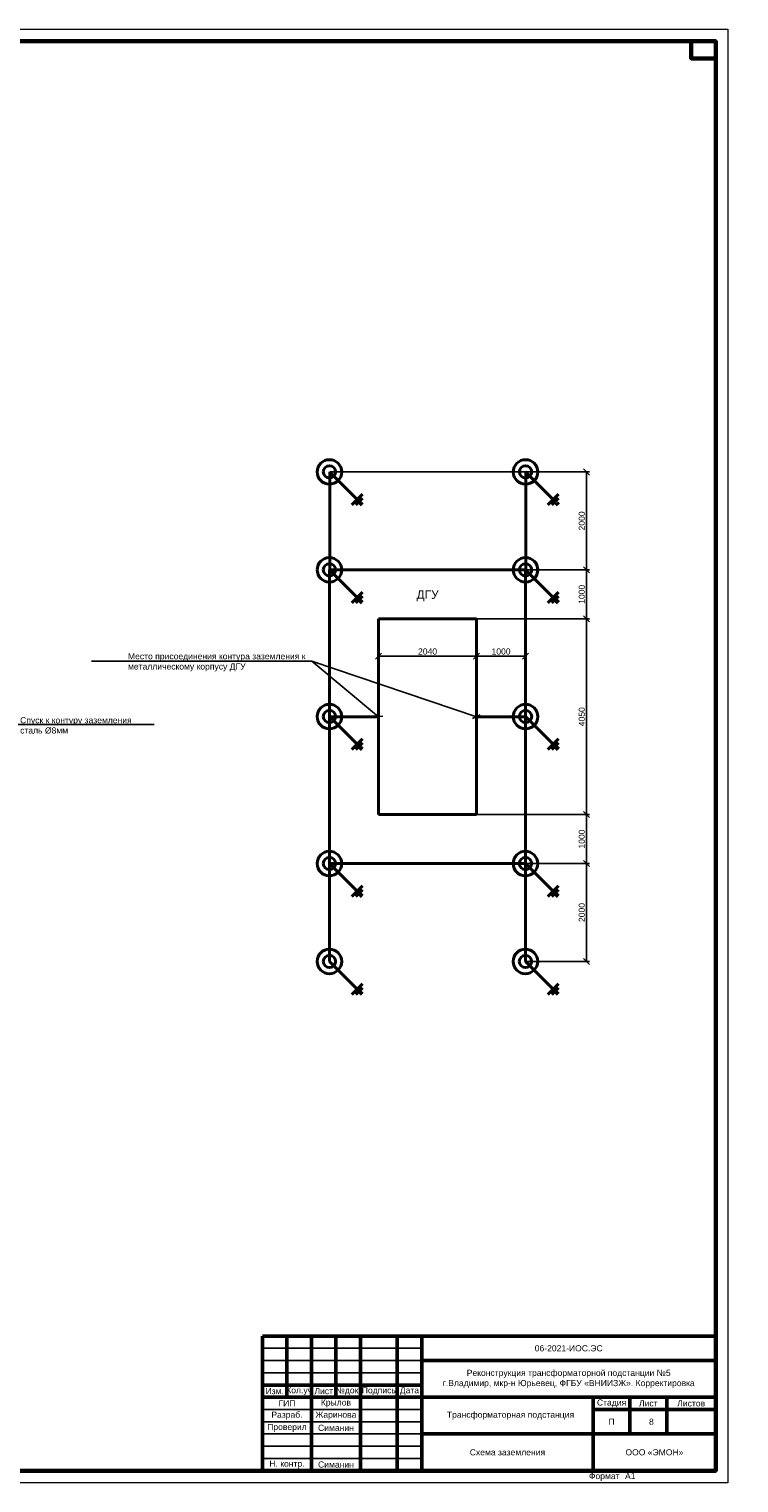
# Model space of a CAD drawing. Header units: millimetres. Extents: x 523209 to 536718, y -48289 to -47398.
# Tile 62 of 116: x 532027 to 532317, y -47992 to -47398. Entities that reach past the tile are written whole.
import ezdxf
from ezdxf import colors
from ezdxf.entities.mleader import LeaderData, LeaderLine
from ezdxf.enums import TextEntityAlignment as Align
from ezdxf.math import Vec2, Vec3

# ---------------------------------------------------------------- set-up
doc = ezdxf.new("R2010")
doc.units = ezdxf.units.MM
doc.linetypes.add('DASHED', pattern=[19.05, 12.7, -6.35])
doc.layers.get('Defpoints').update_dxf_attribs({"color": 140})
for name, color, linetype, lineweight in [('LIN_Основная сплошная', 50, 'Continuous', 50), ('ВК-линия контур', 132, 'Continuous', 15), ('ВК-линия основная', 1, 'Continuous', 30), ('ВК-линия толстая', 30, 'Continuous', 60), ('ВК-Текст', 1, 'Continuous', 30), ('электрика', 1, 'Continuous', 40)]:
    doc.layers.add(name, color=color, linetype=linetype, lineweight=lineweight)
doc.layers.add('Текст и рамки', color=7, linetype='Continuous')
doc.styles.get("Standard").update_dxf_attribs({"font": 'arial.ttf'})
doc.styles.add('ОПС', font='arial.ttf')
doc.styles.add('СГЕНЕРИР_СТИЛЬ_1', font='times.ttf')
doc.linetypes.add('Demolish Line1', pattern='A,40,-16,["X",Standard,S=8,R=0,X=-8,Y=-4],-5.6', length=61.6)
doc.dimstyles.new('ISO-25', dxfattribs={"dimtxt": 2.5, "dimasz": 2.5, "dimexe": 1.25, "dimexo": 0.625, "dimtad": 1, "dimtxsty": 'Standard', "dimcen": 2.5, "dimadec": 0, "dimazin": 0, "dimtfac": 1, "dimtmove": 0, "dimatfit": 3, "dimfxl": 1, "dimarcsym": 0})

# ---------------------------------------------------------------- blocks, each defined once
blk = doc.blocks.new('*U144')
at = {"layer": 'ВК-линия контур', "color": 0}
for p, q in [((-841, 594), (0, 594)), ((-841, 0), (-841, 594)), ((0, 594), (0, 0)), ((0, 0), (-841, 0))]:
    blk.add_line(p, q, dxfattribs=at)
at = {"layer": 'ВК-линия контур', "color": 0, "lineweight": 0}
blk.add_lwpolyline([(-836, 5), (-836, 5)], close=True, dxfattribs=at).dxf.unprotected_set("ltscale", 0)
at = {"layer": 'ВК-линия основная', "color": 0}
for points in [[(-821, 287), (-821, 287)], [(-821, 90), (-821, 90)]]:
    blk.add_lwpolyline(points, dxfattribs=at)
at = {"layer": 'ВК-линия толстая', "color": 0}
for points in [[(-821, 5), (-821, 589), (-5, 589), (-5, 5)], [(-5, 589), (-15, 589), (-15, 582), (-5, 582)], [(-821, 575), (-821, 575), (-821, 575), (-821, 575)], [(-828, 65), (-833, 65), (-833, 90), (-828, 90)], [(-821, 65), (-828, 65), (-828, 90), (-821, 90)], [(-821, 90), (-821, 90), (-821, 90), (-821, 90)], [(-821, 90), (-821, 90), (-821, 90), (-821, 90)], [(-821, 90), (-821, 90), (-821, 90), (-821, 90)], [(-821, 90), (-821, 90), (-821, 90), (-821, 90)], [(-828, 30), (-833, 30), (-833, 65), (-828, 65)], [(-821, 30), (-828, 30), (-828, 65), (-821, 65)], [(-828, 5), (-833, 5), (-833, 30), (-828, 30)], [(-821, 5), (-828, 5), (-828, 30), (-821, 30)]]:
    blk.add_lwpolyline(points, close=True, dxfattribs=at)
for points in [[(-821, 287), (-821, 287)], [(-821, 287), (-821, 287)], [(-821, 287), (-821, 287)], [(-821, 287), (-821, 287)], [(-821, 90), (-821, 90)], [(-821, 90), (-821, 90)], [(-821, 90), (-821, 90)], [(-821, 90), (-821, 90)], [(-821, 90), (-821, 90)], [(-821, 90), (-821, 90)], [(-821, 90), (-821, 90)]]:
    blk.add_lwpolyline(points, dxfattribs=at)
at = {"layer": 'ВК-Текст', "color": 0}
blk.add_text('Формат ', height=2.5, dxfattribs=at).set_placement((-56.73, 1.56))
at = {"layer": 'ВК-Текст', "color": 0, "rotation": 90}
for s, insert, char_height, width, attachment_point in [('\\pi2;Справ. N', (-821, 287), 0.0000208, 0.000208, 4), ('\\pi2;Перв. примен.', (-821, 287), 0.0000208, 0.000208, 4), ('\\pi2;Согласовано', (-821, 90), 0.00000385, 0.0000385, 4), ('\\pi2.5;Инв. N дубл.', (-821, 90), 0.00000417, 0.0000417, 4), ('\\pi2.5;Подп. дата', (-821, 90), 0.00000417, 0.0000583, 4), ('Взам. инв. N', (-830.5, 77.5), 2.5, 25, 5), ('Подп. и дата', (-830.5, 47.5), 2.5, 35, 5), ('Инв. N подл.', (-830.5, 17.5), 2.5, 25, 5)]:
    blk.add_mtext(s, dxfattribs=dict(at, insert=insert, char_height=char_height, width=width, attachment_point=attachment_point))
at = {"layer": 'ВК-Текст', "color": 0}
blk.add_attdef('ЛИСТ_АЛ', text='', height=2.5, dxfattribs=at).set_placement((-10, 585.5), align=Align.MIDDLE_CENTER)
at = {"layer": 'ВК-Текст', "color": 0, "ltscale": 0.5}
blk.add_attdef('ВЕРХНИЙ_ШИФР', text='', height=0.000005, rotation=180, dxfattribs=at).set_placement((-821, 575), align=Align.MIDDLE_CENTER)
at = {"layer": 'ВК-Текст', "color": 0, "flags": 12}
blk.add_attdef('ФОРМАТ_ЛИСТА', (-42, 1.56), '', height=2.5, dxfattribs=at)
blk = doc.blocks.new('*U38')
at = {"color": 0, "linetype": 'ByBlock', "lineweight": -2}
for p, q in [((0, 0), (0, 15.96)), ((-3.05, 0), (3.05, 0)), ((-1.92, -1.2), (1.92, -1.2)), ((-0.8, -2.4), (0.8, -2.4))]:
    blk.add_line(p, q, dxfattribs=at)
blk = doc.blocks.new('A$C1FCB67F9')
at = {"layer": 'электрика', "color": 3, "ltscale": 0.15}
for radius in [5, 2.5]:
    blk.add_circle((13.55, 13.55), radius, dxfattribs=at)
at = {"rotation": 315}
blk.add_blockref('*U38', (2.26, 2.26), dxfattribs=at)
blk = doc.blocks.new('_Oblique')
at = {"color": 0, "linetype": 'ByBlock', "lineweight": -2}
blk.add_line((-0.5, -0.5), (0.5, 0.5), dxfattribs=at)
blk = doc.blocks.new('*D140')
at = {"color": 0, "linetype": 'Continuous', "lineweight": -2, "ltscale": 0.15, "transparency": 16777216}
for p, q in [((532210.03, -47643.38), (532210.03, -47655.16)), ((532230.03, -47643.38), (532230.03, -47655.16)), ((532210.03, -47653.91), (532230.03, -47653.91))]:
    blk.add_line(p, q, dxfattribs=at)
at = {"layer": 'Defpoints', "color": 0, "ltscale": 0.15, "transparency": 16777216}
for p in [(532210.03, -47642.76), (532230.03, -47642.76), (532230.03, -47653.91)]:
    blk.add_point(p, dxfattribs=at)
at = {"color": 0, "lineweight": -2, "ltscale": 0.15, "transparency": 16777216, "xscale": 2.5, "yscale": 2.5, "zscale": 2.5, "rotation": 180}
blk.add_blockref('_Oblique', (532210.03, -47653.91), dxfattribs=at)
at = {"color": 0, "lineweight": -2, "ltscale": 0.15, "transparency": 16777216, "xscale": 2.5, "yscale": 2.5, "zscale": 2.5}
blk.add_blockref('_Oblique', (532230.03, -47653.91), dxfattribs=at)
at = {"color": 0, "ltscale": 0.15, "transparency": 16777216, "insert": (532220.03, -47652), "char_height": 2.5, "attachment_point": 5}
blk.add_mtext('1000', dxfattribs=at)
blk = doc.blocks.new('*D141')
at = {"color": 0, "linetype": 'Continuous', "lineweight": -2, "ltscale": 0.15, "transparency": 16777216}
for p, q in [((532199.51, -47618.63), (532256.12, -47618.63)), ((532254.87, -47638.63), (532254.87, -47618.63)), ((532199.51, -47638.63), (532256.12, -47638.63))]:
    blk.add_line(p, q, dxfattribs=at)
at = {"layer": 'Defpoints', "color": 0, "ltscale": 0.15, "transparency": 16777216}
for p in [(532198.88, -47618.63), (532254.87, -47618.63), (532198.88, -47638.63)]:
    blk.add_point(p, dxfattribs=at)
at = {"color": 0, "lineweight": -2, "ltscale": 0.15, "transparency": 16777216, "xscale": 2.5, "yscale": 2.5, "zscale": 2.5}
for p, rotation in [((532254.87, -47618.63), 90), ((532254.87, -47638.63), 270)]:
    blk.add_blockref('_Oblique', p, dxfattribs=dict(at, rotation=rotation))
at = {"color": 0, "ltscale": 0.15, "transparency": 16777216, "insert": (532252.97, -47628.63), "char_height": 2.5, "attachment_point": 5, "rotation": 90}
blk.add_mtext('1000', dxfattribs=at)
blk = doc.blocks.new('*D142')
at = {"color": 0, "linetype": 'Continuous', "lineweight": -2, "ltscale": 0.15, "transparency": 16777216}
for p, q in [((532170.03, -47643.38), (532170.03, -47655.16)), ((532210.03, -47643.38), (532210.03, -47655.16)), ((532170.03, -47653.91), (532210.03, -47653.91))]:
    blk.add_line(p, q, dxfattribs=at)
at = {"layer": 'Defpoints', "color": 0, "ltscale": 0.15, "transparency": 16777216}
for p in [(532170.03, -47642.76), (532210.03, -47642.76), (532210.03, -47653.91)]:
    blk.add_point(p, dxfattribs=at)
at = {"color": 0, "lineweight": -2, "ltscale": 0.15, "transparency": 16777216, "xscale": 2.5, "yscale": 2.5, "zscale": 2.5, "rotation": 180}
blk.add_blockref('_Oblique', (532170.03, -47653.91), dxfattribs=at)
at = {"color": 0, "lineweight": -2, "ltscale": 0.15, "transparency": 16777216, "xscale": 2.5, "yscale": 2.5, "zscale": 2.5}
blk.add_blockref('_Oblique', (532210.03, -47653.91), dxfattribs=at)
at = {"color": 0, "ltscale": 0.15, "transparency": 16777216, "insert": (532190.03, -47652), "char_height": 2.5, "attachment_point": 5}
blk.add_mtext('2040', dxfattribs=at)
blk = doc.blocks.new('*D143')
at = {"color": 0, "linetype": 'Continuous', "lineweight": -2, "ltscale": 0.15, "transparency": 16777216}
for p, q in [((532210.65, -47638.63), (532256.12, -47638.63)), ((532254.87, -47718.63), (532254.87, -47638.63)), ((532210.65, -47718.63), (532256.12, -47718.63))]:
    blk.add_line(p, q, dxfattribs=at)
at = {"layer": 'Defpoints', "color": 0, "ltscale": 0.15, "transparency": 16777216}
for p in [(532210.03, -47638.63), (532254.87, -47638.63), (532210.03, -47718.63)]:
    blk.add_point(p, dxfattribs=at)
at = {"color": 0, "lineweight": -2, "ltscale": 0.15, "transparency": 16777216, "xscale": 2.5, "yscale": 2.5, "zscale": 2.5}
for p, rotation in [((532254.87, -47638.63), 90), ((532254.87, -47718.63), 270)]:
    blk.add_blockref('_Oblique', p, dxfattribs=dict(at, rotation=rotation))
at = {"color": 0, "ltscale": 0.15, "transparency": 16777216, "insert": (532252.97, -47678.63), "char_height": 2.5, "attachment_point": 5, "rotation": 90}
blk.add_mtext('4050', dxfattribs=at)
blk = doc.blocks.new('*D137')
at = {"color": 0, "linetype": 'Continuous', "lineweight": -2, "ltscale": 0.15, "transparency": 16777216}
for p, q in [((532150.6, -47578.63), (532256.12, -47578.63)), ((532254.87, -47618.63), (532254.87, -47578.63)), ((532199.51, -47618.63), (532256.12, -47618.63))]:
    blk.add_line(p, q, dxfattribs=at)
at = {"layer": 'Defpoints', "color": 0, "ltscale": 0.15, "transparency": 16777216}
for p in [(532149.98, -47578.63), (532254.87, -47578.63), (532198.88, -47618.63)]:
    blk.add_point(p, dxfattribs=at)
at = {"color": 0, "lineweight": -2, "ltscale": 0.15, "transparency": 16777216, "xscale": 2.5, "yscale": 2.5, "zscale": 2.5}
for p, rotation in [((532254.87, -47578.63), 90), ((532254.87, -47618.63), 270)]:
    blk.add_blockref('_Oblique', p, dxfattribs=dict(at, rotation=rotation))
at = {"color": 0, "ltscale": 0.15, "transparency": 16777216, "insert": (532252.97, -47598.63), "char_height": 2.5, "attachment_point": 5, "rotation": 90}
blk.add_mtext('2000', dxfattribs=at)
blk = doc.blocks.new('*D138')
at = {"color": 0, "linetype": 'Continuous', "lineweight": -2, "ltscale": 0.15, "transparency": 16777216}
for p, q in [((532150.6, -47738.63), (532256.12, -47738.63)), ((532254.87, -47778.63), (532254.87, -47738.63)), ((532230.6, -47778.63), (532256.12, -47778.63))]:
    blk.add_line(p, q, dxfattribs=at)
at = {"layer": 'Defpoints', "color": 0, "ltscale": 0.15, "transparency": 16777216}
for p in [(532149.98, -47738.63), (532254.87, -47738.63), (532229.98, -47778.63)]:
    blk.add_point(p, dxfattribs=at)
at = {"color": 0, "lineweight": -2, "ltscale": 0.15, "transparency": 16777216, "xscale": 2.5, "yscale": 2.5, "zscale": 2.5}
for p, rotation in [((532254.87, -47738.63), 90), ((532254.87, -47778.63), 270)]:
    blk.add_blockref('_Oblique', p, dxfattribs=dict(at, rotation=rotation))
at = {"color": 0, "ltscale": 0.15, "transparency": 16777216, "insert": (532252.97, -47758.63), "char_height": 2.5, "attachment_point": 5, "rotation": 90}
blk.add_mtext('2000', dxfattribs=at)
blk = doc.blocks.new('*D139')
at = {"color": 0, "linetype": 'Continuous', "lineweight": -2, "ltscale": 0.15, "transparency": 16777216}
for p, q in [((532199.51, -47718.63), (532256.12, -47718.63)), ((532254.87, -47738.63), (532254.87, -47718.63)), ((532199.51, -47738.63), (532256.12, -47738.63))]:
    blk.add_line(p, q, dxfattribs=at)
at = {"layer": 'Defpoints', "color": 0, "ltscale": 0.15, "transparency": 16777216}
for p in [(532198.88, -47718.63), (532254.87, -47718.63), (532198.88, -47738.63)]:
    blk.add_point(p, dxfattribs=at)
at = {"color": 0, "lineweight": -2, "ltscale": 0.15, "transparency": 16777216, "xscale": 2.5, "yscale": 2.5, "zscale": 2.5}
for p, rotation in [((532254.87, -47718.63), 90), ((532254.87, -47738.63), 270)]:
    blk.add_blockref('_Oblique', p, dxfattribs=dict(at, rotation=rotation))
at = {"color": 0, "ltscale": 0.15, "transparency": 16777216, "insert": (532252.97, -47728.63), "char_height": 2.5, "attachment_point": 5, "rotation": 90}
blk.add_mtext('1000', dxfattribs=at)
blk = doc.blocks.new('_None')

msp = doc.modelspace()

# ---------------------------------------------------------------- linework, layer by layer
at = {"lineweight": 40, "ltscale": 0.15}
for p, q in [((532170.02826, -47718.63187), (532170.02826, -47638.63187)), ((532170.02826, -47638.63187), (532210.02826, -47638.63187)), ((532210.02826, -47718.63187), (532210.02826, -47638.63187)), ((532170.02826, -47718.63187), (532210.02826, -47718.63187))]:
    msp.add_line(p, q, dxfattribs=at)
for p, q in [((532187.63387, -47936.68774), (532122.63387, -47936.68774)), ((532187.63387, -47941.68774), (532122.63387, -47941.68774)), ((532187.63387, -47946.68774), (532122.63387, -47946.68774)), ((532187.63387, -47961.68774), (532122.63387, -47961.68774)), ((532187.63387, -47966.68774), (532122.63387, -47966.68774)), ((532187.63387, -47971.68774), (532122.63387, -47971.68774)), ((532187.63387, -47976.68774), (532122.63387, -47976.68774)), ((532187.63387, -47981.68774), (532122.63387, -47981.68774))]:
    msp.add_line(p, q)
at = {"layer": 'LIN_Основная сплошная', "color": 7}
for p, q in [((532122.63387, -47986.68774), (532122.63387, -47931.68774)), ((532122.63387, -47931.68774), (532307.63387, -47931.68774)), ((532132.63387, -47931.68774), (532132.63387, -47956.68774)), ((532142.63387, -47931.68774), (532142.63387, -47986.68774)), ((532152.63387, -47931.68774), (532152.63387, -47956.68774)), ((532162.63387, -47931.68774), (532162.63387, -47986.68774)), ((532177.63387, -47931.68774), (532177.63387, -47986.68774)), ((532187.63387, -47931.68774), (532187.63387, -47986.68774)), ((532187.63387, -47941.68774), (532307.63387, -47941.68774)), ((532187.63387, -47951.68774), (532122.63387, -47951.68774)), ((532122.63387, -47956.68774), (532307.63387, -47956.68774)), ((532257.63387, -47986.68774), (532257.63387, -47956.68774)), ((532272.63387, -47956.68774), (532272.63387, -47971.68774)), ((532287.63387, -47956.68774), (532287.63387, -47971.68774)), ((532257.63387, -47961.68774), (532307.63387, -47961.68774)), ((532187.63387, -47971.68774), (532307.63387, -47971.68774))]:
    msp.add_line(p, q, dxfattribs=at)
at = {"layer": 'электрика', "color": 30, "linetype": 'Demolish Line1', "ltscale": 0.5}
for p, q in [((532150.07785, -47578.63187), (532150.07785, -47618.68146)), ((532230.12744, -47578.63187), (532230.12744, -47618.68146)), ((532150.02826, -47618.63187), (532230.07785, -47618.63187)), ((532150.02826, -47618.63187), (532150.02826, -47678.63187)), ((532230.02826, -47618.63187), (532230.02826, -47678.63187)), ((532150.02826, -47678.63187), (532150.02826, -47738.63187)), ((532150.02826, -47678.63187), (532170.07785, -47678.63187)), ((532230.02826, -47678.63187), (532209.97868, -47678.63187)), ((532230.02826, -47678.63187), (532230.02826, -47738.63187)), ((532150.02826, -47738.63187), (532230.02826, -47738.63187)), ((532150.02826, -47738.63187), (532150.02826, -47778.68146)), ((532230.02826, -47738.63187), (532230.02826, -47778.68146))]:
    msp.add_line(p, q, dxfattribs=at)

# ---------------------------------------------------------------- block references
at = {"linetype": 'DASHED'}
msp.add_blockref('*U144', (532312.63387, -47991.68774), dxfattribs=at).add_auto_attribs({'ФОРМАТ_ЛИСТА': 'А1', 'ВЕРХНИЙ_ШИФР': '1984-11.Р 01.06.01 РЗ.Э1-01'})
at = {"layer": 'электрика', "ltscale": 0.15, "xscale": -1}
for p in [(532163.52471, -47592.17796), (532243.5743, -47592.17796), (532163.52471, -47632.17796), (532243.5743, -47632.17796), (532163.52471, -47692.12837), (532243.5743, -47692.12837), (532163.52471, -47752.17796), (532243.52471, -47752.17796), (532163.52471, -47792.17796), (532243.52471, -47792.17796)]:
    msp.add_blockref('A$C1FCB67F9', p, dxfattribs=at)

# ---------------------------------------------------------------- texts
at = {"insert": (532190.05433, -47629.21615), "char_height": 3.5, "attachment_point": 5}
msp.add_mtext('\\A1;ДГУ', dxfattribs=at)
at = {"lineweight": 0, "char_height": 2.5, "attachment_point": 5, "style": 'СГЕНЕРИР_СТИЛЬ_1'}
for s, insert, width in [('{\\fArial|b0|i0|c204|p34;\\C7;06-2021-ИОС.ЭС}', (532247.63387, -47936.68774), 120), ('\\pl2.5;{\\fArial|b0|i0|c204|p34;Трансформаторная подстанция\\P}', (532222.63387, -47964.18774), 70), ('\\pl2.5;{\\fArial|b0|i0|c204|p34;8\\P}', (532280.13387, -47966.68774), 15), ('{\\fArial|b0|i0|c204|p34;\\C7;Схема заземления }', (532222.63387, -47979.18774), 70)]:
    msp.add_mtext(s, dxfattribs=dict(at, insert=insert, width=width))
at = {"color": 1, "lineweight": 0, "insert": (532247.63387, -47949.18774), "char_height": 2.5, "width": 120, "attachment_point": 5, "style": 'ОПС'}
msp.add_mtext('{\\C0;Реконструкция трансформаторной подстанции №5\\Pг.Владимир, мкр-н Юрьевец, ФГБУ «ВНИИЗЖ». Корректировка}', dxfattribs=at)
at = {"layer": 'Текст и рамки', "color": 7, "char_height": 2.5, "attachment_point": 5}
for s, insert, width in [('Изм.', (532127.63387, -47954.18774), 10), ('Кол.уч', (532137.63387, -47954.18774), 10), ('Лист', (532147.63387, -47954.18774), 10), ('№док.', (532157.63387, -47954.18774), 10), ('Подпись', (532170.13387, -47954.18774), 10), ('Дата', (532182.63387, -47954.18774), 10), ('ГИП', (532132.63387, -47959.18774), 20), ('Крылов', (532152.63387, -47959.18774), 20), ('Стадия', (532265.13387, -47959.18774), 15), ('Лист', (532280.13387, -47959.18774), 15), ('Листов', (532297.63387, -47959.18774), 20), ('Разраб.', (532132.63387, -47964.18774), 20), ('Жаринова', (532152.63387, -47964.18774), 20), ('П', (532265.13387, -47966.68774), 15), ('Проверил', (532132.63387, -47969.18774), 20), ('Симанин', (532152.63387, -47969.18774), 20), ('Н. контр.', (532132.63387, -47984.18774), 20), ('Симанин', (532152.63387, -47984.18774), 20), ('ООО «ЭМОН»', (532282.63387, -47979.18774), 50)]:
    msp.add_mtext(s, dxfattribs=dict(at, insert=insert, width=width))

# ---------------------------------------------------------------- dimensions: what is measured, and where the dimension line sits
at = {"ltscale": 0.15}
for base, p1, p2, text, picture, middle in [((532254.87026, -47578.63187), (532198.88109, -47618.63187), (532149.97868, -47578.63187), '2000', '*D137', (532252.96883, -47598.63187)), ((532254.87026, -47618.63187), (532198.88109, -47638.63187), (532198.88109, -47618.63187), '1000', '*D141', (532252.96883, -47628.63187)), ((532254.87026, -47638.63187), (532210.02826, -47718.63187), (532210.02826, -47638.63187), '4050', '*D143', (532252.96883, -47678.63187)), ((532254.87026, -47718.63187), (532198.88109, -47738.63187), (532198.88109, -47718.63187), '1000', '*D139', (532252.96883, -47728.63187)), ((532254.87026, -47738.63187), (532229.97868, -47778.63187), (532149.97868, -47738.63187), '2000', '*D138', (532252.96883, -47758.63187))]:
    dim = msp.add_linear_dim(base=base, p1=p1, p2=p2, angle=90, text=text, dimstyle='ISO-25', override={"dimblk1": 'Oblique', "dimblk2": 'Oblique', "dimsah": 1}, dxfattribs=at)
    dim.commit()
    dim.dimension.update_dxf_attribs({"geometry": picture, "text_midpoint": middle})
for base, p1, p2, text, picture, middle in [((532210.02826, -47653.90582), (532170.02826, -47642.75865), (532210.02826, -47642.75865), '2040', '*D142', (532190.02826, -47652.00439)), ((532230.02826, -47653.90582), (532210.02826, -47642.75865), (532230.02826, -47642.75865), '1000', '*D140', (532220.02826, -47652.00439))]:
    dim = msp.add_linear_dim(base=base, p1=p1, p2=p2, text=text, dimstyle='ISO-25', override={"dimblk1": 'Oblique', "dimblk2": 'Oblique', "dimsah": 1}, dxfattribs=at)
    dim.commit()
    dim.dimension.update_dxf_attribs({"geometry": picture, "text_midpoint": middle})

# ---------------------------------------------------------------- leaders
at = {"layer": 'электрика', "color": 7, "lineweight": 0, "ltscale": 10}
ml = msp.add_multileader_mtext('Standard', dxfattribs=at)
ml.set_content('\\A1;{\\fArial|b0|i0|c204|p34;Место присоединения контура заземления к металлическому корпусу ДГУ}', color=7, style='СГЕНЕРИР_СТИЛЬ_1')
ml.set_leader_properties()
ml.set_arrow_properties(name='OBLIQUE')
ml.build(insert=Vec2(0, 0))
ml.multileader.update_dxf_attribs({"text_left_attachment_type": 6, "text_right_attachment_type": 6, "arrow_head_size": 2.5})
ctx = ml.context
ctx.base_point, ctx.char_height, ctx.arrow_head_size, ctx.landing_gap_size, ctx.plane_origin = Vec3(532067.72794, -47655.92573), 2.5, 2.5, 0.02, Vec3(532118.55801, -47727.90668)
ctx.left_attachment, ctx.right_attachment = 6, 6
notes = []
notes.append((ctx, [(0, (1, 1, 0), (532142.80212, -47655.92573), (-1, 0), 2.80191, [(0, [(532170.02826, -47678.63187)], 0, [])])]))
ctx.mtext.insert, ctx.mtext.width, ctx.mtext.defined_height, ctx.mtext.flow_direction = Vec3(532067.74794, -47652.69074), 86.257855, 6.7089, 5
ml = msp.add_multileader_mtext('Standard', dxfattribs=at)
ml.set_content('\\A1; ', color=7, style='СГЕНЕРИР_СТИЛЬ_1')
ml.set_leader_properties()
ml.set_arrow_properties(name='OBLIQUE')
ml.build(insert=Vec2(0, 0))
ml.multileader.update_dxf_attribs({"text_left_attachment_type": 6, "text_right_attachment_type": 6, "arrow_head_size": 2.5})
ctx = ml.context
ctx.base_point, ctx.char_height, ctx.arrow_head_size, ctx.landing_gap_size, ctx.plane_origin = Vec3(532139.03735, -47655.92573), 2.5, 2.5, 0.02, Vec3(532158.50843, -47727.90668)
ctx.left_attachment, ctx.right_attachment = 6, 6
notes.append((ctx, [(0, (1, 1, 0), (532142.80212, -47655.92573), (-1, 0), 2.80191, [(0, [(532209.97868, -47678.63187)], 0, [])])]))
ctx.mtext.insert, ctx.mtext.width, ctx.mtext.defined_height, ctx.mtext.flow_direction = Vec3(532139.05735, -47653.42573), 86.257855, 6.7089, 5
ml = msp.add_multileader_mtext('Standard', dxfattribs=at)
ml.set_content('{\\fArial|b0|i0|c204|p34;Спуск к контуру заземления сталь %%C8мм}', color=7, style='СГЕНЕРИР_СТИЛЬ_1')
ml.set_leader_properties()
ml.set_arrow_properties(name='NONE')
ml.build(insert=Vec2(0, 0))
ml.multileader.update_dxf_attribs({"text_left_attachment_type": 6, "text_right_attachment_type": 6, "arrow_head_size": 2})
ctx = ml.context
ctx.base_point, ctx.char_height, ctx.arrow_head_size, ctx.landing_gap_size, ctx.plane_origin = Vec3(532023.71079, -47681.82608), 2.5, 2, 0.02, Vec3(532031.90282, -47750.09447)
ctx.left_attachment, ctx.right_attachment = 6, 6
notes.append((ctx, [(0, (1, 1, 0), (532007.65871, -47681.82608), (1, 0), 16.05208, [(0, [(531998.25863, -47670.56972)], 0, [])])]))
ctx.mtext.insert, ctx.mtext.width, ctx.mtext.defined_height, ctx.mtext.flow_direction = Vec3(532023.73079, -47678.82608), 54.1345475, 6.7089, 5
ml = msp.add_multileader_mtext('Standard', dxfattribs=at)
ml.set_content('\\A1;{\\fArial|b0|i0|c204|p34;Токоотвод\\PСт. %%C8мм}', color=7, style='СГЕНЕРИР_СТИЛЬ_1')
ml.set_leader_properties()
ml.set_arrow_properties(name='OBLIQUE')
ml.build(insert=Vec2(0, 0))
ml.multileader.update_dxf_attribs({"text_left_attachment_type": 6, "text_right_attachment_type": 6, "arrow_head_size": 2.5, "scale": 2})
ctx = ml.context
ctx.base_point, ctx.scale, ctx.char_height, ctx.arrow_head_size, ctx.landing_gap_size, ctx.plane_origin = Vec3(532420.68179, -47754.86135), 2, 2.5, 2.5, 0.02, Vec3(532428.13597, -47790.85182)
ctx.left_attachment, ctx.right_attachment, ctx.text_align_type = 6, 6, 2
notes.append((ctx, [(0, (1, 1, 0), (532440.25802, -47754.86135), (-1, 0), 2.80191, [(0, [(532453.87109, -47766.21442)], 0, [])])]))
ctx.mtext.insert, ctx.mtext.width, ctx.mtext.defined_height, ctx.mtext.alignment, ctx.mtext.flow_direction = Vec3(532437.4361, -47751.86135), 86.257855, 6.7089, 3, 5
for ctx, leaders in notes:
    for number, flags, end, landing, length, lines in leaders:
        leader = LeaderData()
        leader.index, (leader.has_last_leader_line, leader.has_dogleg_vector, leader.attachment_direction) = number, flags
        leader.last_leader_point, leader.dogleg_vector, leader.dogleg_length = Vec3(end), Vec3(landing), length
        for number, points, colour, breaks in lines:
            line = LeaderLine()
            line.index, line.vertices, line.color, line.breaks = number, Vec3.list(points), colors.encode_raw_color(colour), breaks
            leader.lines.append(line)
        ctx.leaders.append(leader)

doc.saveas('drawing.dxf')
